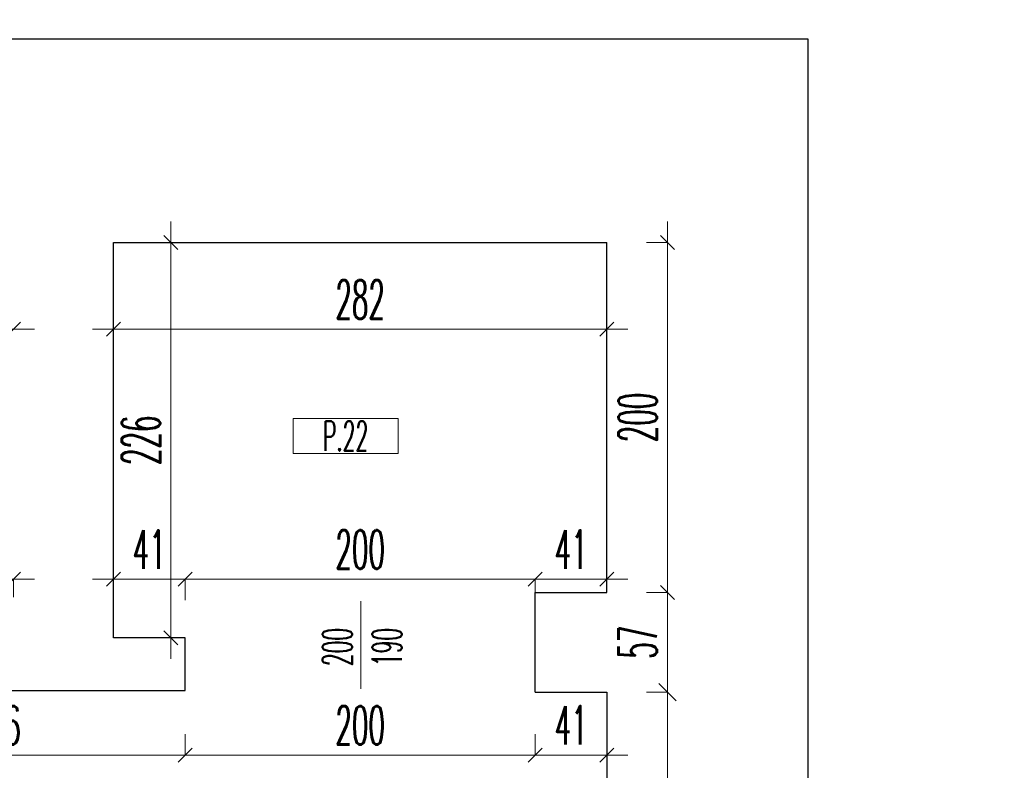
# Model space of a CAD drawing. Header units: millimetres. Extents: x -5207 to 173417, y -28809 to -6400.
# Tile 58 of 256: x 1373 to 1935, y -10886 to -10457. Entities that reach past the tile are written whole.
import ezdxf

# ---------------------------------------------------------------- set-up
doc = ezdxf.new("R2010")
doc.units = ezdxf.units.MM
for name, color, linetype, lineweight in [('mr_cienka', 4, 'Continuous', 13), ('mr_obliczanie_powierzchni', 4, 'Continuous', 15), ('mr_otwory', 6, 'Continuous', 9), ('mr_wymiar', 3, 'Continuous', 9), ('mr_ściany', 7, 'Continuous', 30)]:
    doc.layers.add(name, color=color, linetype=linetype, lineweight=lineweight)
doc.styles.add('WYM', font='simplex.shx', dxfattribs={"width": 0.5})
doc.dimstyles.new('1do100', dxfattribs={"dimscale": 2, "dimtxt": 12, "dimasz": 5, "dimexe": 0, "dimexo": 0, "dimgap": 3, "dimtad": 1, "dimdec": 0, "dimrnd": 0.5, "dimdsep": 46, "dimtxsty": 'WYM', "dimblk": 'OBLIQUE', "dimcen": 1.2, "dimdle": 6, "dimclrd": 256, "dimclre": 250, "dimclrt": 4, "dimadec": 1, "dimazin": 0, "dimtfac": 1, "dimtdec": 0, "dimtix": 1, "dimtmove": 2, "dimatfit": 3, "dimldrblk": 'NONE', "dimfxl": 1, "dimfxlon": 1, "dimtolj": 1, "dimtzin": 0, "dimlwd": -1, "dimlwe": 0, "dimarcsym": 0})

# ---------------------------------------------------------------- blocks, each defined once
blk = doc.blocks.new('_Oblique')
at = {"color": 0, "linetype": 'ByBlock', "lineweight": -2}
blk.add_line((-0.5, -0.5), (0.5, 0.5), dxfattribs=at)
blk = doc.blocks.new('*D5520')
at = {"layer": 'Defpoints', "color": 0, "ltscale": 2, "transparency": 16777216}
for p in [(1099.19, -10634.14), (1369.19, -10634.14), (1369.19, -10634.14)]:
    blk.add_point(p, dxfattribs=at)
at = {"layer": 'mr_wymiar', "ltscale": 2, "transparency": 16777216}
blk.add_line((1087.19, -10634.14), (1381.19, -10634.14), dxfattribs=at)
at = {"layer": 'mr_wymiar', "color": 250, "lineweight": 0, "ltscale": 2, "transparency": 16777216}
blk.add_line((1369.19, -10634.14), (1369.19, -10634.14), dxfattribs=at)
at = {"layer": 'mr_wymiar', "ltscale": 2, "transparency": 16777216, "xscale": 8, "yscale": 8, "zscale": 8, "rotation": 180}
blk.add_blockref('_Oblique', (1099.19, -10634.14), dxfattribs=at)
at = {"layer": 'mr_wymiar', "ltscale": 2, "transparency": 16777216, "xscale": 8, "yscale": 8, "zscale": 8}
blk.add_blockref('_Oblique', (1369.19, -10634.14), dxfattribs=at)
at = {"layer": 'mr_wymiar', "color": 4, "ltscale": 2, "transparency": 16777216, "insert": (1234.19, -10617.14), "char_height": 22, "attachment_point": 5, "style": 'WYM'}
blk.add_mtext('\\A1;270', dxfattribs=at)
blk = doc.blocks.new('_None')
blk = doc.blocks.new('*D5524')
at = {"layer": 'Defpoints', "color": 0, "ltscale": 2, "transparency": 16777216}
for p in [(1426.19, -10634.14), (1708.19, -10634.14), (1708.19, -10634.14)]:
    blk.add_point(p, dxfattribs=at)
at = {"layer": 'mr_wymiar', "ltscale": 2, "transparency": 16777216}
blk.add_line((1414.19, -10634.14), (1720.19, -10634.14), dxfattribs=at)
at = {"layer": 'mr_wymiar', "ltscale": 2, "transparency": 16777216, "xscale": 8, "yscale": 8, "zscale": 8, "rotation": 180}
blk.add_blockref('_Oblique', (1426.19, -10634.14), dxfattribs=at)
at = {"layer": 'mr_wymiar', "ltscale": 2, "transparency": 16777216, "xscale": 8, "yscale": 8, "zscale": 8}
blk.add_blockref('_Oblique', (1708.19, -10634.14), dxfattribs=at)
at = {"layer": 'mr_wymiar', "color": 4, "ltscale": 2, "transparency": 16777216, "insert": (1567.19, -10617.14), "char_height": 22, "attachment_point": 5, "style": 'WYM'}
blk.add_mtext('\\A1;282', dxfattribs=at)
blk = doc.blocks.new('*D5535')
at = {"layer": 'Defpoints', "color": 0, "ltscale": 2, "transparency": 16777216}
for p in [(1369.19, -10777.06), (1369.19, -10787.38), (1251.19, -10820.6)]:
    blk.add_point(p, dxfattribs=at)
at = {"layer": 'mr_wymiar', "ltscale": 2, "transparency": 16777216}
blk.add_line((1239.19, -10777.06), (1381.19, -10777.06), dxfattribs=at)
at = {"layer": 'mr_wymiar', "color": 250, "lineweight": 0, "ltscale": 2, "transparency": 16777216}
for p, q in [((1251.19, -10789.06), (1251.19, -10777.06)), ((1369.19, -10787.38), (1369.19, -10777.06))]:
    blk.add_line(p, q, dxfattribs=at)
at = {"layer": 'mr_wymiar', "ltscale": 2, "transparency": 16777216, "xscale": 8, "yscale": 8, "zscale": 8, "rotation": 180}
blk.add_blockref('_Oblique', (1251.19, -10777.06), dxfattribs=at)
at = {"layer": 'mr_wymiar', "ltscale": 2, "transparency": 16777216, "xscale": 8, "yscale": 8, "zscale": 8}
blk.add_blockref('_Oblique', (1369.19, -10777.06), dxfattribs=at)
at = {"layer": 'mr_wymiar', "color": 4, "ltscale": 2, "transparency": 16777216, "insert": (1310.19, -10760.06), "char_height": 22, "attachment_point": 5, "style": 'WYM'}
blk.add_mtext('\\A1;118', dxfattribs=at)
blk = doc.blocks.new('*D5536')
at = {"layer": 'Defpoints', "color": 0, "ltscale": 2, "transparency": 16777216}
for p in [(1467.19, -10777.06), (1426.19, -10808.64), (1467.19, -10808.64)]:
    blk.add_point(p, dxfattribs=at)
at = {"layer": 'mr_wymiar', "ltscale": 2, "transparency": 16777216}
blk.add_line((1414.19, -10777.06), (1479.19, -10777.06), dxfattribs=at)
at = {"layer": 'mr_wymiar', "color": 250, "lineweight": 0, "ltscale": 2, "transparency": 16777216}
for p, q in [((1426.19, -10789.06), (1426.19, -10777.06)), ((1467.19, -10789.06), (1467.19, -10777.06))]:
    blk.add_line(p, q, dxfattribs=at)
at = {"layer": 'mr_wymiar', "ltscale": 2, "transparency": 16777216, "xscale": 8, "yscale": 8, "zscale": 8, "rotation": 180}
blk.add_blockref('_Oblique', (1426.19, -10777.06), dxfattribs=at)
at = {"layer": 'mr_wymiar', "ltscale": 2, "transparency": 16777216, "xscale": 8, "yscale": 8, "zscale": 8}
blk.add_blockref('_Oblique', (1467.19, -10777.06), dxfattribs=at)
at = {"layer": 'mr_wymiar', "color": 4, "ltscale": 2, "transparency": 16777216, "insert": (1446.69, -10760.06), "char_height": 22, "attachment_point": 5, "style": 'WYM'}
blk.add_mtext('\\A1;41', dxfattribs=at)
blk = doc.blocks.new('*D5537')
at = {"layer": 'Defpoints', "color": 0, "ltscale": 2, "transparency": 16777216}
for p in [(1667.19, -10777.06), (1467.19, -10810.64), (1667.19, -10814.14)]:
    blk.add_point(p, dxfattribs=at)
at = {"layer": 'mr_wymiar', "ltscale": 2, "transparency": 16777216}
blk.add_line((1455.19, -10777.06), (1679.19, -10777.06), dxfattribs=at)
at = {"layer": 'mr_wymiar', "color": 250, "lineweight": 0, "ltscale": 2, "transparency": 16777216}
for p, q in [((1467.19, -10789.06), (1467.19, -10777.06)), ((1667.19, -10789.06), (1667.19, -10777.06))]:
    blk.add_line(p, q, dxfattribs=at)
at = {"layer": 'mr_wymiar', "ltscale": 2, "transparency": 16777216, "xscale": 8, "yscale": 8, "zscale": 8, "rotation": 180}
blk.add_blockref('_Oblique', (1467.19, -10777.06), dxfattribs=at)
at = {"layer": 'mr_wymiar', "ltscale": 2, "transparency": 16777216, "xscale": 8, "yscale": 8, "zscale": 8}
blk.add_blockref('_Oblique', (1667.19, -10777.06), dxfattribs=at)
at = {"layer": 'mr_wymiar', "color": 4, "ltscale": 2, "transparency": 16777216, "insert": (1567.19, -10760.06), "char_height": 22, "attachment_point": 5, "style": 'WYM'}
blk.add_mtext('\\A1;200', dxfattribs=at)
blk = doc.blocks.new('*D5538')
at = {"layer": 'Defpoints', "color": 0, "ltscale": 2, "transparency": 16777216}
for p in [(1708.19, -10777.06), (1667.19, -10784.64), (1708.19, -10784.64)]:
    blk.add_point(p, dxfattribs=at)
at = {"layer": 'mr_wymiar', "ltscale": 2, "transparency": 16777216}
blk.add_line((1655.19, -10777.06), (1720.19, -10777.06), dxfattribs=at)
at = {"layer": 'mr_wymiar', "color": 250, "lineweight": 0, "ltscale": 2, "transparency": 16777216}
for p, q in [((1667.19, -10784.64), (1667.19, -10777.06)), ((1708.19, -10784.64), (1708.19, -10777.06))]:
    blk.add_line(p, q, dxfattribs=at)
at = {"layer": 'mr_wymiar', "ltscale": 2, "transparency": 16777216, "xscale": 8, "yscale": 8, "zscale": 8, "rotation": 180}
blk.add_blockref('_Oblique', (1667.19, -10777.06), dxfattribs=at)
at = {"layer": 'mr_wymiar', "ltscale": 2, "transparency": 16777216, "xscale": 8, "yscale": 8, "zscale": 8}
blk.add_blockref('_Oblique', (1708.19, -10777.06), dxfattribs=at)
at = {"layer": 'mr_wymiar', "color": 4, "ltscale": 2, "transparency": 16777216, "insert": (1687.69, -10760.06), "char_height": 22, "attachment_point": 5, "style": 'WYM'}
blk.add_mtext('\\A1;41', dxfattribs=at)
blk = doc.blocks.new('*D5567')
at = {"layer": 'Defpoints', "color": 0, "ltscale": 2, "transparency": 16777216}
for p in [(1458.99, -10584.64), (1467.19, -10584.64), (1467.19, -10810.64)]:
    blk.add_point(p, dxfattribs=at)
at = {"layer": 'mr_wymiar', "ltscale": 2, "transparency": 16777216}
blk.add_line((1458.99, -10822.64), (1458.99, -10572.64), dxfattribs=at)
at = {"layer": 'mr_wymiar', "color": 250, "lineweight": 0, "ltscale": 2, "transparency": 16777216}
for p, q in [((1467.19, -10584.64), (1458.99, -10584.64)), ((1467.19, -10810.64), (1458.99, -10810.64))]:
    blk.add_line(p, q, dxfattribs=at)
at = {"layer": 'mr_wymiar', "ltscale": 2, "transparency": 16777216, "xscale": 8, "yscale": 8, "zscale": 8}
for p, rotation in [((1458.99, -10584.64), 90), ((1458.99, -10810.64), 270)]:
    blk.add_blockref('_Oblique', p, dxfattribs=dict(at, rotation=rotation))
at = {"layer": 'mr_wymiar', "color": 4, "ltscale": 2, "transparency": 16777216, "insert": (1441.99, -10697.64), "char_height": 22, "attachment_point": 5, "rotation": 90, "style": 'WYM'}
blk.add_mtext('\\A1;226', dxfattribs=at)
blk = doc.blocks.new('*D5570')
at = {"layer": 'Defpoints', "color": 0, "ltscale": 2, "transparency": 16777216}
for p in [(1251.19, -10846.52), (1467.19, -10846.52), (1467.19, -10877.63)]:
    blk.add_point(p, dxfattribs=at)
at = {"layer": 'mr_wymiar', "color": 250, "lineweight": 0, "ltscale": 2, "transparency": 16777216}
for p, q in [((1251.19, -10865.63), (1251.19, -10877.63)), ((1467.19, -10865.63), (1467.19, -10877.63))]:
    blk.add_line(p, q, dxfattribs=at)
at = {"layer": 'mr_wymiar', "ltscale": 2, "transparency": 16777216}
blk.add_line((1239.19, -10877.63), (1479.19, -10877.63), dxfattribs=at)
at = {"layer": 'mr_wymiar', "ltscale": 2, "transparency": 16777216, "xscale": 8, "yscale": 8, "zscale": 8, "rotation": 180}
blk.add_blockref('_Oblique', (1251.19, -10877.63), dxfattribs=at)
at = {"layer": 'mr_wymiar', "ltscale": 2, "transparency": 16777216, "xscale": 8, "yscale": 8, "zscale": 8}
blk.add_blockref('_Oblique', (1467.19, -10877.63), dxfattribs=at)
at = {"layer": 'mr_wymiar', "color": 4, "ltscale": 2, "transparency": 16777216, "insert": (1359.19, -10860.63), "char_height": 22, "attachment_point": 5, "style": 'WYM'}
blk.add_mtext('\\A1;216', dxfattribs=at)
blk = doc.blocks.new('*D5571')
at = {"layer": 'Defpoints', "color": 0, "ltscale": 2, "transparency": 16777216}
for p in [(1467.19, -10846.52), (1667.19, -10847.52), (1667.19, -10877.63)]:
    blk.add_point(p, dxfattribs=at)
at = {"layer": 'mr_wymiar', "color": 250, "lineweight": 0, "ltscale": 2, "transparency": 16777216}
for p, q in [((1467.19, -10865.63), (1467.19, -10877.63)), ((1667.19, -10865.63), (1667.19, -10877.63))]:
    blk.add_line(p, q, dxfattribs=at)
at = {"layer": 'mr_wymiar', "ltscale": 2, "transparency": 16777216}
blk.add_line((1455.19, -10877.63), (1679.19, -10877.63), dxfattribs=at)
at = {"layer": 'mr_wymiar', "ltscale": 2, "transparency": 16777216, "xscale": 8, "yscale": 8, "zscale": 8, "rotation": 180}
blk.add_blockref('_Oblique', (1467.19, -10877.63), dxfattribs=at)
at = {"layer": 'mr_wymiar', "ltscale": 2, "transparency": 16777216, "xscale": 8, "yscale": 8, "zscale": 8}
blk.add_blockref('_Oblique', (1667.19, -10877.63), dxfattribs=at)
at = {"layer": 'mr_wymiar', "color": 4, "ltscale": 2, "transparency": 16777216, "insert": (1567.19, -10860.63), "char_height": 22, "attachment_point": 5, "style": 'WYM'}
blk.add_mtext('\\A1;200', dxfattribs=at)
blk = doc.blocks.new('*D5572')
at = {"layer": 'Defpoints', "color": 0, "ltscale": 2, "transparency": 16777216}
for p in [(1667.19, -10847.52), (1708.19, -10847.52), (1708.19, -10877.63)]:
    blk.add_point(p, dxfattribs=at)
at = {"layer": 'mr_wymiar', "color": 250, "lineweight": 0, "ltscale": 2, "transparency": 16777216}
for p, q in [((1667.19, -10865.63), (1667.19, -10877.63)), ((1708.19, -10865.63), (1708.19, -10877.63))]:
    blk.add_line(p, q, dxfattribs=at)
at = {"layer": 'mr_wymiar', "ltscale": 2, "transparency": 16777216}
blk.add_line((1655.19, -10877.63), (1720.19, -10877.63), dxfattribs=at)
at = {"layer": 'mr_wymiar', "ltscale": 2, "transparency": 16777216, "xscale": 8, "yscale": 8, "zscale": 8, "rotation": 180}
blk.add_blockref('_Oblique', (1667.19, -10877.63), dxfattribs=at)
at = {"layer": 'mr_wymiar', "ltscale": 2, "transparency": 16777216, "xscale": 8, "yscale": 8, "zscale": 8}
blk.add_blockref('_Oblique', (1708.19, -10877.63), dxfattribs=at)
at = {"layer": 'mr_wymiar', "color": 4, "ltscale": 2, "transparency": 16777216, "insert": (1687.69, -10860.63), "char_height": 22, "attachment_point": 5, "style": 'WYM'}
blk.add_mtext('\\A1;41', dxfattribs=at)
blk = doc.blocks.new('*D5727')
at = {"layer": 'Defpoints', "color": 0, "ltscale": 2, "transparency": 16777216}
for p in [(1667.19, -10784.64), (1742.73, -10784.64), (1667.19, -10841.64)]:
    blk.add_point(p, dxfattribs=at)
at = {"layer": 'mr_wymiar', "ltscale": 2, "transparency": 16777216}
blk.add_line((1742.73, -10853.64), (1742.73, -10772.64), dxfattribs=at)
at = {"layer": 'mr_wymiar', "color": 250, "lineweight": 0, "ltscale": 2, "transparency": 16777216}
for p, q in [((1730.73, -10784.64), (1742.73, -10784.64)), ((1730.73, -10841.64), (1742.73, -10841.64))]:
    blk.add_line(p, q, dxfattribs=at)
at = {"layer": 'mr_wymiar', "ltscale": 2, "transparency": 16777216, "xscale": 8, "yscale": 8, "zscale": 8}
for p, rotation in [((1742.73, -10784.64), 90), ((1742.73, -10841.64), 270)]:
    blk.add_blockref('_Oblique', p, dxfattribs=dict(at, rotation=rotation))
at = {"layer": 'mr_wymiar', "color": 4, "ltscale": 2, "transparency": 16777216, "insert": (1725.73, -10813.14), "char_height": 22, "attachment_point": 5, "rotation": 90, "style": 'WYM'}
blk.add_mtext('\\A1;57', dxfattribs=at)
blk = doc.blocks.new('*D5728')
at = {"layer": 'Defpoints', "color": 0, "ltscale": 2, "transparency": 16777216}
for p in [(1708.19, -10584.64), (1742.73, -10584.64), (1708.19, -10784.64)]:
    blk.add_point(p, dxfattribs=at)
at = {"layer": 'mr_wymiar', "ltscale": 2, "transparency": 16777216}
blk.add_line((1742.73, -10796.64), (1742.73, -10572.64), dxfattribs=at)
at = {"layer": 'mr_wymiar', "color": 250, "lineweight": 0, "ltscale": 2, "transparency": 16777216}
for p, q in [((1730.73, -10584.64), (1742.73, -10584.64)), ((1730.73, -10784.64), (1742.73, -10784.64))]:
    blk.add_line(p, q, dxfattribs=at)
at = {"layer": 'mr_wymiar', "ltscale": 2, "transparency": 16777216, "xscale": 8, "yscale": 8, "zscale": 8}
for p, rotation in [((1742.73, -10584.64), 90), ((1742.73, -10784.64), 270)]:
    blk.add_blockref('_Oblique', p, dxfattribs=dict(at, rotation=rotation))
at = {"layer": 'mr_wymiar', "color": 4, "ltscale": 2, "transparency": 16777216, "insert": (1725.73, -10684.64), "char_height": 22, "attachment_point": 5, "rotation": 90, "style": 'WYM'}
blk.add_mtext('\\A1;200', dxfattribs=at)
blk = doc.blocks.new('*D5729')
at = {"layer": 'Defpoints', "color": 0, "transparency": 16777216}
for p in [(1708.19, -10841.64), (1708.19, -10983.64), (1742.73, -10983.64)]:
    blk.add_point(p, dxfattribs=at)
at = {"layer": 'mr_wymiar', "transparency": 16777216}
blk.add_line((1742.73, -10829.64), (1742.73, -10995.64), dxfattribs=at)
at = {"layer": 'mr_wymiar', "color": 250, "lineweight": 0, "transparency": 16777216}
for p, q in [((1730.73, -10841.64), (1742.73, -10841.64)), ((1730.73, -10983.64), (1742.73, -10983.64))]:
    blk.add_line(p, q, dxfattribs=at)
at = {"layer": 'mr_wymiar', "transparency": 16777216, "xscale": 10, "yscale": 10, "zscale": 10}
for p, rotation in [((1742.73, -10841.64), 90), ((1742.73, -10983.64), 270)]:
    blk.add_blockref('_Oblique', p, dxfattribs=dict(at, rotation=rotation))
at = {"layer": 'mr_wymiar', "color": 4, "transparency": 16777216, "insert": (1725.73, -10912.64), "char_height": 22, "attachment_point": 5, "rotation": 90, "style": 'WYM'}
blk.add_mtext('\\A1;142', dxfattribs=at)

msp = doc.modelspace()

# ---------------------------------------------------------------- linework, layer by layer
at = {"layer": 'mr_cienka', "ltscale": 2}
for p, q in [((1528.8464, -10685.2055), (1528.8464, -10705.2055)), ((1588.8464, -10685.2055), (1528.8464, -10685.2055)), ((1528.8464, -10705.2055), (1588.8464, -10705.2055))]:
    msp.add_line(p, q, dxfattribs=at)
at = {"layer": 'mr_cienka'}
msp.add_lwpolyline([(1588.8464, -10705.2055), (1588.8464, -10685.2055)], dxfattribs=at)
at = {"layer": 'mr_obliczanie_powierzchni'}
for points in [[(1823.1878, -11655.2708), (1823.1878, -10468.2708), (777.4848, -10468.2708), (780.1878, -10579.2708)], [(1251.1878, -10840.6428), (1467.1878, -10840.6428), (1467.1878, -10810.6428), (1426.1878, -10810.6428), (1426.1878, -10584.6428), (1708.1878, -10584.6428), (1708.1878, -10784.6428), (1667.1878, -10784.6428), (1667.1878, -10841.6428), (1708.1878, -10841.6428), (1708.1878, -10983.6428)]]:
    msp.add_lwpolyline(points, dxfattribs=at)
at = {"layer": 'mr_otwory', "ltscale": 2}
msp.add_line((1567.5577, -10789.7099), (1567.5577, -10839.7099), dxfattribs=at)
at = {"layer": 'mr_ściany', "ltscale": 2}
for p, q in [((1426.1878, -10584.6428), (1708.1878, -10584.6428)), ((1426.1878, -10810.6428), (1426.1878, -10584.6428)), ((1708.1878, -10784.6428), (1708.1878, -10584.6428)), ((1667.1878, -10841.6428), (1667.1878, -10784.6428)), ((1667.1878, -10784.6428), (1708.1878, -10784.6428)), ((1467.1878, -10810.6428), (1426.1878, -10810.6428)), ((1467.1878, -10840.6428), (1467.1878, -10810.6428)), ((1251.1878, -10840.6428), (1467.1878, -10840.6428)), ((1667.1878, -10841.6428), (1708.1878, -10841.6428)), ((1708.1878, -10841.6428), (1708.1878, -10983.6428))]:
    msp.add_line(p, q, dxfattribs=at)
msp.add_lwpolyline([(-2650.8122, -12960.2708), (-1518.8122, -12960.2708), (-1518.8122, -13270.2708), (-1025.8122, -13270.2708), (-1025.8122, -12960.2708), (655.1878, -12960.2708), (655.1878, -13402.2708), (1821.1878, -13402.2708), (1821.1878, -12222.2708), (1935.1878, -12222.2708), (1935.1878, -11655.2708), (1823.1878, -11655.2708), (1823.1878, -10468.2708), (809.1878, -10468.2708), (809.1878, -9793.2708), (-708.8122, -9793.2708), (-708.8122, -10490.2708), (-1813.8122, -10490.2708), (-1813.8122, -9798.2708), (-3333.8122, -9798.2708), (-3333.8122, -10471.2708), (-4351.8122, -10471.2708), (-4351.8122, -11110.2708)], dxfattribs=at)

# ---------------------------------------------------------------- texts
at = {"layer": 'mr_otwory', "ltscale": 2, "insert": (1558.8464, -10695.2055), "char_height": 17, "attachment_point": 5, "style": 'WYM'}
msp.add_mtext_dynamic_manual_height_columns('P.22', width=40, gutter_width=75, heights=[0], dxfattribs=at)
at = {"layer": 'mr_otwory', "ltscale": 2, "insert": (1568.3392, -10815.8708), "char_height": 17, "attachment_point": 5, "rotation": 90, "style": 'WYM'}
msp.add_mtext_dynamic_manual_height_columns('200\\P190', width=54.56776, gutter_width=75, heights=[0], dxfattribs=at)

# ---------------------------------------------------------------- dimensions: what is measured, and where the dimension line sits
at = {"layer": 'mr_wymiar', "ltscale": 2}
for base, p1, p2, angle, picture, middle in [((1458.9943, -10584.6428), (1467.1878, -10810.6428), (1467.1878, -10584.6428), 270, '*D5567', (1441.9943, -10697.6428)), ((1742.725, -10584.6428), (1708.1878, -10784.6428), (1708.1878, -10584.6428), 90, '*D5728', (1725.725, -10684.6428)), ((1742.725, -10784.6428), (1667.1878, -10841.6428), (1667.1878, -10784.6428), 90, '*D5727', (1725.725, -10813.1428))]:
    dim = msp.add_linear_dim(base=base, p1=p1, p2=p2, angle=angle, dimstyle='1do100', override={"dimtxt": 11, "dimasz": 4, "dimfxl": 6}, dxfattribs=at)
    dim.commit()
    dim.dimension.update_dxf_attribs({"geometry": picture, "text_midpoint": middle})
for base, p1, p2, picture, middle in [((1369.1878, -10634.1376), (1099.1878, -10634.1376), (1369.1878, -10634.1376), '*D5520', (1234.1878, -10617.1376)), ((1708.1878, -10634.1376), (1426.1878, -10634.1376), (1708.1878, -10634.1376), '*D5524', (1567.1878, -10617.1376)), ((1369.1878, -10777.0621), (1251.1878, -10820.6022), (1369.1878, -10787.3762), '*D5535', (1310.1878, -10760.0621)), ((1467.1878, -10777.0621), (1426.1878, -10808.6428), (1467.1878, -10808.6428), '*D5536', (1446.6878, -10760.0621)), ((1667.1878, -10777.0621), (1467.1878, -10810.6428), (1667.1878, -10814.1428), '*D5537', (1567.1878, -10760.0621)), ((1708.1878, -10777.0621), (1667.1878, -10784.6428), (1708.1878, -10784.6428), '*D5538', (1687.6878, -10760.0621)), ((1467.1878, -10877.6335), (1251.1878, -10846.5156), (1467.1878, -10846.5156), '*D5570', (1359.1878, -10860.6335)), ((1667.1878, -10877.6335), (1467.1878, -10846.5156), (1667.1878, -10847.5156), '*D5571', (1567.1878, -10860.6335)), ((1708.1878, -10877.6335), (1667.1878, -10847.5156), (1708.1878, -10847.5156), '*D5572', (1687.6878, -10860.6335))]:
    dim = msp.add_linear_dim(base=base, p1=p1, p2=p2, dimstyle='1do100', override={"dimtxt": 11, "dimasz": 4, "dimfxl": 6}, dxfattribs=at)
    dim.commit()
    dim.dimension.update_dxf_attribs({"geometry": picture, "text_midpoint": middle})
at = {"layer": 'mr_wymiar'}
dim = msp.add_linear_dim(base=(1742.725, -10983.6428), p1=(1708.1878, -10841.6428), p2=(1708.1878, -10983.6428), angle=90, dimstyle='1do100', override={"dimtxt": 11, "dimfxl": 6}, dxfattribs=at)
dim.commit()
dim.dimension.update_dxf_attribs({"geometry": '*D5729', "text_midpoint": (1725.725, -10912.6428)})

doc.saveas('drawing.dxf')
